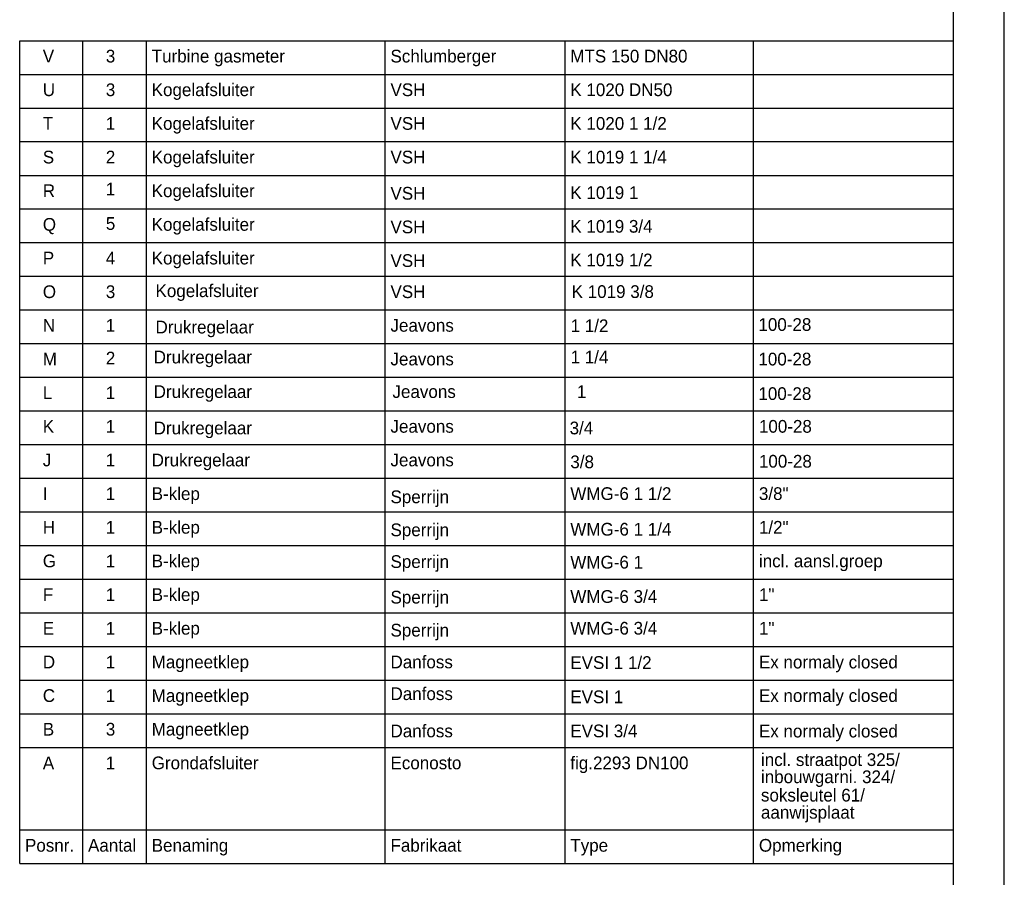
# Model space of a CAD drawing. Extents: x 0 to 118900, y 0 to 84100.
# Tile 21 of 24: x 99540 to 118900, y 10160 to 27014. Entities that reach past the tile are written whole.
import ezdxf

# ---------------------------------------------------------------- set-up
doc = ezdxf.new("R2010")
doc.units = 0
doc.header["$LTSCALE"] = 100
doc.linetypes.add('2322107', pattern=[2000, 1000, 1000])
for name, color, linetype in [('00KAD025', 2, 'CONTINUOUS'), ('00KAD070', 5, 'CONTINUOUS'), ('BL$2----', 7, 'CONTINUOUS'), ('WM561---', 1, 'CONTINUOUS')]:
    doc.layers.add(name, color=color, linetype=linetype)
doc.styles.add('BURO-025', font='BUROFONT.shx', dxfattribs={"height": 250})

# ---------------------------------------------------------------- blocks, each defined once
blk = doc.blocks.new('A0-HOR')
at = {"layer": '00KAD025', "linetype": 'CONTINUOUS'}
blk.add_line((1189, 0), (1189, 841), dxfattribs=at)
at = {"layer": '00KAD070', "linetype": 'CONTINUOUS'}
blk.add_line((1179, 10), (1179, 831), dxfattribs=at)

msp = doc.modelspace()

# ---------------------------------------------------------------- linework, layer by layer
at = {"layer": 'WM561---', "linetype": '2322107'}
for p, q in [((99540, 26601), (117900, 26601)), ((99540, 25939), (99540, 26601)), ((100779, 25939), (100779, 26601)), ((102032, 25939), (102032, 26601)), ((106726, 25939), (106726, 26601)), ((110263, 25939), (110263, 26601)), ((113971, 25939), (113971, 26601)), ((99540, 25939), (117900, 25939)), ((99540, 25278), (99540, 25939)), ((100779, 25278), (100779, 25939)), ((102032, 25278), (102032, 25939)), ((106726, 25278), (106726, 25939)), ((110263, 25278), (110263, 25939)), ((113971, 25278), (113971, 25939)), ((99540, 25278), (117900, 25278)), ((99540, 25278), (117900, 25278)), ((99540, 24617), (99540, 25278)), ((100779, 24617), (100779, 25278)), ((102032, 24617), (102032, 25278)), ((106726, 24617), (106726, 25278)), ((110263, 24617), (110263, 25278)), ((113971, 24617), (113971, 25278)), ((99540, 24617), (117900, 24617)), ((99540, 23955), (99540, 24617)), ((100779, 23955), (100779, 24617)), ((102032, 23955), (102032, 24617)), ((106726, 23955), (106726, 24617)), ((110263, 23955), (110263, 24617)), ((113971, 23955), (113971, 24617)), ((99540, 23955), (117900, 23955)), ((99540, 23294), (99540, 23955)), ((100779, 23294), (100779, 23955)), ((102032, 23294), (102032, 23955)), ((106726, 23294), (106726, 23955)), ((110263, 23294), (110263, 23955)), ((113971, 23294), (113971, 23955)), ((99540, 23294), (117900, 23294)), ((99540, 22632), (99540, 23294)), ((100779, 22632), (100779, 23294)), ((102032, 22632), (102032, 23294)), ((106726, 22632), (106726, 23294)), ((110263, 22632), (110263, 23294)), ((113971, 22632), (113971, 23294)), ((99540, 22632), (117900, 22632)), ((99540, 21971), (99540, 22632)), ((100779, 21971), (100779, 22632)), ((102032, 21971), (102032, 22632)), ((106726, 21971), (106726, 22632)), ((110263, 21971), (110263, 22632)), ((113971, 21971), (113971, 22632)), ((99540, 21971), (117900, 21971)), ((99540, 21309), (99540, 21971)), ((100779, 21309), (100779, 21971)), ((102032, 21309), (102032, 21971)), ((106726, 21309), (106726, 21971)), ((110263, 21309), (110263, 21971)), ((113971, 21309), (113971, 21971)), ((99540, 21309), (117900, 21309)), ((99540, 20648), (99540, 21309)), ((100779, 20648), (100779, 21309)), ((102032, 20648), (102032, 21309)), ((106726, 20648), (106726, 21309)), ((110263, 20648), (110263, 21309)), ((113971, 20648), (113971, 21309)), ((99540, 20648), (117900, 20648)), ((99540, 19987), (99540, 20648)), ((100779, 19987), (100779, 20648)), ((102032, 19987), (102032, 20648)), ((106726, 19987), (106726, 20648)), ((110263, 19987), (110263, 20648)), ((113971, 19987), (113971, 20648)), ((99540, 19987), (117900, 19987)), ((99540, 19325), (99540, 19987)), ((100779, 19325), (100779, 19987)), ((102032, 19325), (102032, 19987)), ((106726, 19325), (106726, 19987)), ((110263, 19325), (110263, 19987)), ((113971, 19325), (113971, 19987)), ((99540, 19325), (117900, 19325)), ((99540, 18664), (99540, 19325)), ((100779, 18664), (100779, 19325)), ((102032, 18664), (102032, 19325)), ((106726, 18664), (106726, 19325)), ((110263, 18664), (110263, 19325)), ((113971, 18664), (113971, 19325)), ((99540, 18664), (117900, 18664)), ((99540, 18002), (99540, 18664)), ((100779, 18002), (100779, 18664)), ((102032, 18002), (102032, 18664)), ((106726, 18002), (106726, 18664)), ((110263, 18002), (110263, 18664)), ((113971, 18002), (113971, 18664)), ((99540, 18002), (117900, 18002)), ((99540, 17341), (99540, 18002)), ((100779, 17341), (100779, 18002)), ((102032, 17341), (102032, 18002)), ((106726, 17341), (106726, 18002)), ((110263, 17341), (110263, 18002)), ((113971, 17341), (113971, 18002)), ((99540, 17341), (117900, 17341)), ((99540, 16680), (99540, 17341)), ((100779, 16680), (100779, 17341)), ((102032, 16680), (102032, 17341)), ((106726, 16680), (106726, 17341)), ((110263, 16680), (110263, 17341)), ((113971, 16680), (113971, 17341)), ((99540, 16680), (117900, 16680)), ((99540, 16018), (99540, 16680)), ((100779, 16018), (100779, 16680)), ((102032, 16018), (102032, 16680)), ((106726, 16018), (106726, 16680)), ((110263, 16018), (110263, 16680)), ((113971, 16018), (113971, 16680)), ((99540, 16018), (117900, 16018)), ((99540, 15357), (99540, 16018)), ((100779, 15357), (100779, 16018)), ((102032, 15357), (102032, 16018)), ((106726, 15357), (106726, 16018)), ((110263, 15357), (110263, 16018)), ((113971, 15357), (113971, 16018)), ((99540, 15357), (117900, 15357)), ((99540, 14695), (99540, 15357)), ((100779, 14695), (100779, 15357)), ((102032, 14695), (102032, 15357)), ((106726, 14695), (106726, 15357)), ((110263, 14695), (110263, 15357)), ((113971, 14695), (113971, 15357)), ((99540, 14695), (117900, 14695)), ((99540, 14034), (99540, 14695)), ((100779, 14034), (100779, 14695)), ((102032, 14034), (102032, 14695)), ((106726, 14034), (106726, 14695)), ((110263, 14034), (110263, 14695)), ((113971, 14034), (113971, 14695)), ((99540, 14034), (117900, 14034)), ((99540, 13372), (99540, 14034)), ((100779, 13372), (100779, 14034)), ((102032, 13372), (102032, 14034)), ((106726, 13372), (106726, 14034)), ((110263, 13372), (110263, 14034)), ((113971, 13372), (113971, 14034)), ((99540, 13372), (117900, 13372)), ((99540, 12711), (99540, 13372)), ((100779, 12711), (100779, 13372)), ((102032, 12711), (102032, 13372)), ((106726, 12711), (106726, 13372)), ((110263, 12711), (110263, 13372)), ((113971, 12711), (113971, 13372)), ((99540, 12711), (117900, 12711)), ((99540, 11091), (99540, 12711)), ((100779, 11091), (100779, 12711)), ((102032, 11091), (102032, 12711)), ((106726, 11091), (106726, 12711)), ((110263, 11091), (110263, 12711)), ((113971, 11091), (113971, 12711)), ((99540, 11091), (117900, 11091)), ((99540, 10430), (99540, 11091)), ((100779, 10430), (100779, 11091)), ((102032, 10430), (102032, 11091)), ((106726, 10430), (106726, 11091)), ((110263, 10430), (110263, 11091)), ((113971, 10430), (113971, 11091)), ((99540, 10431), (117900, 10431))]:
    msp.add_line(p, q, dxfattribs=at)

# ---------------------------------------------------------------- block references
at = {"layer": 'BL$2----', "xscale": 100, "yscale": 100, "zscale": 100}
msp.add_blockref('A0-HOR', (0, 0), dxfattribs=at)

# ---------------------------------------------------------------- texts
at = {"layer": 'WM561---', "color": 2, "linetype": '2322107', "style": 'BURO-025'}
for s, p in [('V', (99995, 26173)), ('3', (101234, 26173)), ('Turbine gasmeter', (102136, 26173)), ('Schlumberger', (106831, 26173)), ('MTS 150 DN80', (110367, 26173)), ('U', (99995, 25512)), ('3', (101234, 25512)), ('Kogelafsluiter', (102136, 25512)), ('VSH', (106831, 25512)), ('K 1020 DN50', (110367, 25512)), ('T', (99995, 24850)), ('1', (101234, 24850)), ('Kogelafsluiter', (102136, 24850)), ('VSH', (106831, 24850)), ('K 1020 1 1/2', (110367, 24850)), ('S', (99995, 24189)), ('2', (101234, 24189)), ('Kogelafsluiter', (102136, 24189)), ('VSH', (106831, 24189)), ('K 1019 1 1/4', (110367, 24189)), ('1', (101234, 23562)), ('R', (99995, 23527)), ('Kogelafsluiter', (102136, 23527)), ('VSH', (106831, 23477)), ('K 1019 1', (110367, 23490)), ('Q', (99995, 22866)), ('5', (101234, 22883)), ('Kogelafsluiter', (102136, 22866)), ('VSH', (106831, 22816)), ('K 1019 3/4', (110367, 22828)), ('Kogelafsluiter', (102136, 22204)), ('P', (99995, 22204)), ('4', (101234, 22204)), ('VSH', (106831, 22154)), ('K 1019 1/2', (110367, 22167)), ('O', (99995, 21543)), ('3', (101234, 21543)), ('Kogelafsluiter', (102211, 21562)), ('VSH', (106831, 21543)), ('K 1019 3/8', (110393, 21545)), ('N', (99995, 20882)), ('1', (101234, 20882)), ('Drukregelaar', (102211, 20848)), ('Jeavons', (106831, 20882)), ('1 1/2', (110372, 20873)), ('100-28', (114065, 20898)), ('Drukregelaar', (102175, 20259)), ('1 1/4', (110372, 20259)), ('M', (99995, 20220)), ('2', (101234, 20238)), ('Jeavons', (106831, 20220)), ('100-28', (114065, 20219)), ('L', (99995, 19559)), ('1', (101234, 19559)), ('Drukregelaar', (102175, 19580)), ('Jeavons', (106870, 19580)), ('1', (110496, 19580)), ('100-28', (114065, 19540)), ('K', (99995, 18897)), ('1', (101234, 18897)), ('Drukregelaar', (102175, 18865)), ('Jeavons', (106831, 18897)), ('3/4', (110353, 18865)), ('100-28', (114075, 18897)), ('J', (99995, 18236)), ('1', (101234, 18236)), ('Drukregelaar', (102136, 18235)), ('Jeavons', (106831, 18236)), ('3/8', (110367, 18199)), ('100-28', (114075, 18211)), ('I', (99995, 17575)), ('1', (101234, 17575)), ('B-klep', (102136, 17574)), ('WMG-6 1 1/2', (110367, 17575)), ('3/8"', (114075, 17575)), ('Sperrijn', (106831, 17512)), ('H', (99995, 16913)), ('1', (101234, 16913)), ('B-klep', (102136, 16913)), ('Sperrijn', (106831, 16863)), ('WMG-6 1 1/4', (110367, 16875)), ('1/2"', (114075, 16913)), ('G', (99995, 16252)), ('1', (101234, 16252)), ('B-klep', (102136, 16252)), ('Sperrijn', (106831, 16239)), ('WMG-6 1', (110367, 16227)), ('incl. aansl.groep', (114075, 16252)), ('F', (99995, 15590)), ('1', (101234, 15590)), ('B-klep', (102136, 15590)), ('Sperrijn', (106831, 15540)), ('WMG-6 3/4', (110367, 15553)), ('1" ', (114075, 15590)), ('E', (99995, 14929)), ('1', (101234, 14929)), ('B-klep', (102136, 14929)), ('Sperrijn', (106831, 14891)), ('WMG-6 3/4', (110367, 14929)), ('1"', (114075, 14929)), ('Magneetklep', (102136, 14267)), ('Danfoss', (106831, 14267)), ('EVSI 1 1/2', (110367, 14255)), ('Ex normaly closed', (114075, 14265)), ('D', (99995, 14267)), ('1', (101234, 14267)), ('C', (99995, 13606)), ('1', (101234, 13606)), ('Magneetklep', (102136, 13606)), ('Danfoss', (106831, 13643)), ('EVSI 1', (110367, 13581)), ('Ex normaly closed', (114075, 13606)), ('B', (99995, 12945)), ('3', (101234, 12945)), ('Magneetklep', (102136, 12945)), ('Danfoss', (106831, 12911)), ('EVSI 3/4', (110367, 12911)), ('Ex normaly closed', (114075, 12908)), ('incl. straatpot 325/', (114115, 12347)), ('A', (99995, 12283)), ('1', (101234, 12283)), ('Grondafsluiter', (102136, 12283)), ('Econosto', (106831, 12283)), ('fig.2293 DN100', (110367, 12283)), ('inbouwgarni. 324/', (114115, 12010)), ('soksleutel 61/', (114115, 11649)), ('aanwijsplaat', (114115, 11312)), ('Posnr.', (99645, 10663)), ('Aantal', (100884, 10663)), ('Benaming', (102136, 10663)), ('Fabrikaat', (106831, 10663)), ('Type', (110367, 10663)), ('Opmerking', (114075, 10663))]:
    msp.add_text(s, height=250, dxfattribs=at).set_placement(p)

doc.saveas('drawing.dxf')
